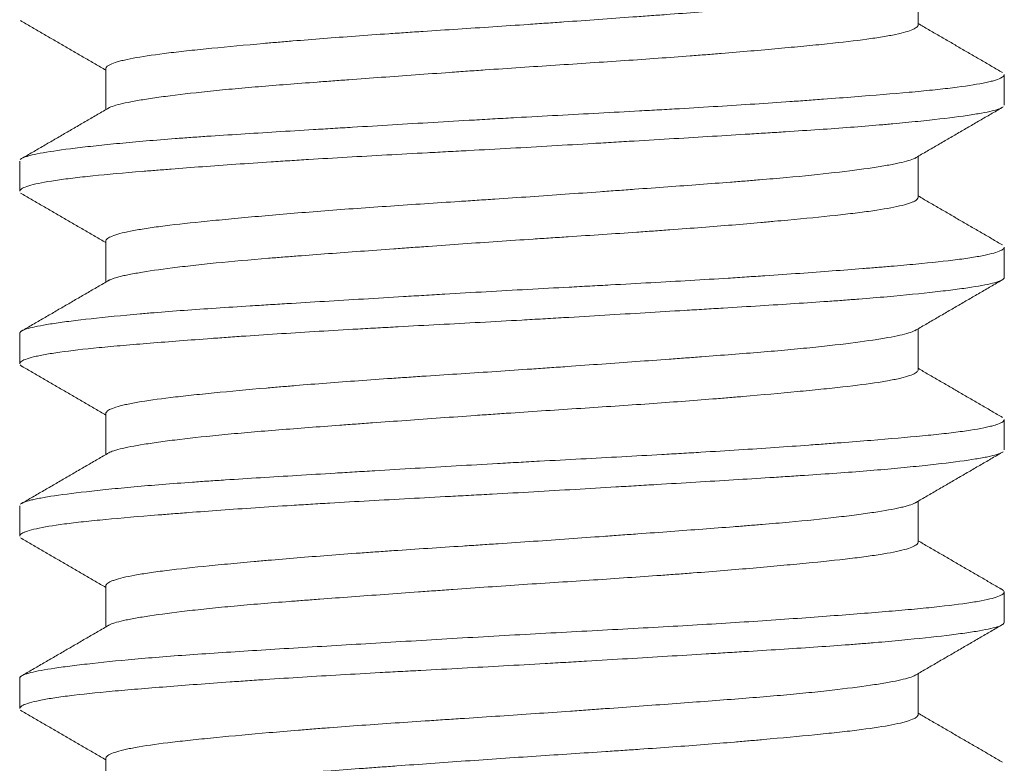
# Model space of a CAD drawing. Header units: millimetres. Extents: x 25 to 1460, y 35 to 806.
# Tile 30 of 46: x 851.77 to 855.77, y 417.96 to 420.98. Entities that reach past the tile are written whole.
import ezdxf

# ---------------------------------------------------------------- set-up
doc = ezdxf.new("R2010")
doc.units = ezdxf.units.MM
doc.layers.add('1', color=7, linetype='Continuous', true_color=0xffffff)

msp = doc.modelspace()

# ---------------------------------------------------------------- linework, layer by layer
at = {"layer": '1', "color": 155, "linetype": 'Continuous', "lineweight": 18}
for p, q in [((855.4177, 420.9562), (855.4177, 421.1228)), ((852.1177, 420.7793), (852.1177, 420.6125)), ((855.7677, 420.6311), (855.7677, 420.7538)), ((855.4177, 420.2558), (855.4177, 420.4228)), ((851.7677, 420.4036), (851.7677, 420.2816)), ((852.1177, 420.0795), (852.1177, 419.9125)), ((855.7677, 419.9317), (855.7677, 420.054)), ((851.7677, 419.7039), (851.7677, 419.5812)), ((855.4177, 419.5562), (855.4177, 419.7228)), ((851.7692, 419.5769), (851.7753, 419.5715)), ((852.1177, 419.3791), (852.1177, 419.2125)), ((855.7677, 419.2314), (855.7677, 419.3536)), ((855.4177, 418.8558), (855.4177, 419.0228)), ((851.7677, 419.0038), (851.7677, 418.8817)), ((852.1177, 418.6795), (852.1177, 418.5125)), ((855.7677, 418.5314), (855.7677, 418.6541)), ((851.7677, 418.3037), (851.7677, 418.1812)), ((855.4177, 418.156), (855.4177, 418.3228)), ((852.1177, 417.9792), (852.1177, 417.8125))]:
    msp.add_line(p, q, dxfattribs=at)
for points, knots in [([(855.4081, 421.1172), (855.4065, 421.1162), (855.4048, 421.1153), (855.3996, 421.1128), (855.3958, 421.1112), (855.3872, 421.1081), (855.3824, 421.1065), (855.3665, 421.1018), (855.3539, 421.0987), (855.3103, 421.0893), (855.2734, 421.0829), (855.2174, 421.0746), (855.2056, 421.073), (855.1813, 421.0696), (855.1688, 421.0679), (855.1298, 421.0629), (855.1022, 421.0596), (855.0146, 421.0496), (854.9498, 421.043), (854.8605, 421.0349), (854.8422, 421.0333), (854.8052, 421.0302), (854.7863, 421.0286), (854.7291, 421.0239), (854.6898, 421.0208), (854.5687, 421.0115), (854.4837, 421.0052), (854.3718, 420.997), (854.3493, 420.9953), (854.3039, 420.992), (854.2812, 420.9904), (854.2126, 420.9854), (854.1202, 420.9787), (854.0025, 420.9703), (853.9309, 420.9653), (853.8829, 420.9619), (853.8588, 420.9602), (853.738, 420.9519), (853.6423, 420.9456), (853.5003, 420.9363), (853.4297, 420.9317), (853.3597, 420.927), (853.3132, 420.9239), (853.2899, 420.9223), (853.1748, 420.9143), (853.0866, 420.9079), (852.9597, 420.8981), (852.8977, 420.8931), (852.8377, 420.8881), (852.7982, 420.8847), (852.7787, 420.883), (852.6833, 420.8746), (852.613, 420.868), (852.5165, 420.8585), (852.4704, 420.8538), (852.4278, 420.8491), (852.4001, 420.8459), (852.3867, 420.8444), (852.3223, 420.8365), (852.2784, 420.8302), (852.2238, 420.8205), (852.2075, 420.8172), (852.1859, 420.8122), (852.1792, 420.8106), (852.1668, 420.8072), (852.1611, 420.8055), (852.1354, 420.7971), (852.1232, 420.7903), (852.1183, 420.7823), (852.1178, 420.7808), (852.1177, 420.7793)], [0, 0, 0, 0, 0.008748, 0.008748, 0.023135, 0.023135, 0.037523, 0.037523, 0.066298, 0.066298, 0.123849, 0.123849, 0.138237, 0.138237, 0.152624, 0.152624, 0.1814, 0.1814, 0.23895, 0.23895, 0.253338, 0.253338, 0.267726, 0.267726, 0.296501, 0.296501, 0.354052, 0.354052, 0.368439, 0.368439, 0.382827, 0.382827, 0.411602, 0.440378, 0.454765, 0.454765, 0.469153, 0.469153, 0.526703, 0.526703, 0.555479, 0.569866, 0.569866, 0.584254, 0.584254, 0.641805, 0.641805, 0.67058, 0.684968, 0.684968, 0.699355, 0.699355, 0.756906, 0.756906, 0.785681, 0.800069, 0.800069, 0.814457, 0.814457, 0.872007, 0.872007, 0.900783, 0.900783, 0.91517, 0.91517, 0.929558, 0.929558, 0.987109, 0.987109, 1, 1, 1, 1]), ([(852.1268, 420.6178), (852.1274, 420.6182), (852.1281, 420.6185), (852.1343, 420.622), (852.1418, 420.6251), (852.1705, 420.6344), (852.1976, 420.6405), (852.2415, 420.6485), (852.2508, 420.6502), (852.2705, 420.6534), (852.2807, 420.655), (852.3128, 420.6599), (852.3359, 420.6632), (852.4104, 420.6732), (852.4669, 420.6798), (852.5463, 420.6881), (852.5626, 420.6898), (852.596, 420.6931), (852.613, 420.6947), (852.665, 420.6995), (852.7009, 420.7026), (852.8124, 420.712), (852.8916, 420.7181), (852.997, 420.726), (853.0185, 420.7276), (853.0616, 420.7308), (853.0833, 420.7324), (853.149, 420.7372), (853.1934, 420.7405), (853.3284, 420.7503), (853.4209, 420.757), (853.5398, 420.7654), (853.5637, 420.7671), (853.6114, 420.7705), (853.6352, 420.7722), (853.7067, 420.7771), (853.7542, 420.7804), (853.8968, 420.7899), (853.9916, 420.7961), (854.1335, 420.8054), (854.1801, 420.8086), (854.2718, 420.8148), (854.362, 420.8211), (854.471, 420.8291), (854.5348, 420.834), (854.5769, 420.8373), (854.5978, 420.839), (854.7009, 420.8473), (854.778, 420.854), (854.8856, 420.8639), (854.9202, 420.8672), (854.97, 420.872), (854.9863, 420.8736), (855.0181, 420.8767), (855.0337, 420.8783), (855.1095, 420.8862), (855.1628, 420.8923), (855.2323, 420.9017), (855.2643, 420.9065), (855.2923, 420.9113), (855.3101, 420.9146), (855.3185, 420.9162), (855.3579, 420.9245), (855.3811, 420.9311), (855.404, 420.9412), (855.4124, 420.9462), (855.4162, 420.9512), (855.4175, 420.9541), (855.4178, 420.9554), (855.4177, 420.9566)], [0, 0, 0, 0, 0.003428, 0.003428, 0.031993, 0.031993, 0.089122, 0.089122, 0.103405, 0.103405, 0.117687, 0.117687, 0.146252, 0.146252, 0.203382, 0.203382, 0.217665, 0.217665, 0.231947, 0.231947, 0.260512, 0.260512, 0.317642, 0.317642, 0.331924, 0.331924, 0.346207, 0.346207, 0.374771, 0.374771, 0.431901, 0.431901, 0.446184, 0.446184, 0.460466, 0.460466, 0.489031, 0.489031, 0.546161, 0.546161, 0.574726, 0.574726, 0.603291, 0.631856, 0.646138, 0.646138, 0.66042, 0.66042, 0.71755, 0.71755, 0.746115, 0.746115, 0.760398, 0.760398, 0.77468, 0.77468, 0.83181, 0.83181, 0.860375, 0.874657, 0.874657, 0.88894, 0.88894, 0.946069, 0.946069, 0.974634, 0.988917, 0.988917, 1, 1, 1, 1]), ([(851.7755, 420.4138), (851.7786, 420.4157), (851.7826, 420.4176), (851.7915, 420.421), (851.7961, 420.4225), (851.8064, 420.4255), (851.8122, 420.427), (851.8313, 420.4315), (851.8463, 420.4345), (851.8978, 420.4436), (851.941, 420.4498), (852.0061, 420.4578), (852.0197, 420.4594), (852.048, 420.4627), (852.0627, 420.4643), (852.1082, 420.4693), (852.1403, 420.4725), (852.2423, 420.4823), (852.3174, 420.4888), (852.4204, 420.4965), (852.4414, 420.4981), (852.4845, 420.5011), (852.5065, 420.5027), (852.5732, 420.5072), (852.619, 420.5102), (852.7597, 420.5192), (852.8583, 420.5252), (852.9875, 420.5331), (853.0137, 420.5347), (853.0666, 420.5379), (853.0934, 420.5395), (853.1738, 420.5443), (853.2279, 420.5476), (853.3915, 420.5574), (853.5023, 420.564), (853.6431, 420.5721), (853.6713, 420.5738), (853.7281, 420.577), (853.7566, 420.5786), (853.8416, 420.5833), (853.8979, 420.5864), (854.0659, 420.5954), (854.1764, 420.6013), (854.3128, 420.6088), (854.34, 420.6103), (854.3942, 420.6134), (854.4212, 420.6149), (854.5012, 420.6196), (854.5533, 420.6227), (854.7065, 420.6321), (854.8042, 420.6386), (854.9207, 420.6468), (854.9437, 420.6484), (854.9892, 420.6517), (855.0117, 420.6534), (855.0775, 420.6583), (855.1195, 420.6615), (855.2406, 420.671), (855.3144, 420.677), (855.3979, 420.6845), (855.4141, 420.686), (855.4457, 420.6891), (855.4611, 420.6906), (855.5053, 420.6951), (855.5325, 420.6982), (855.6078, 420.7074), (855.6493, 420.7137), (855.6902, 420.7218), (855.6978, 420.7235), (855.712, 420.7268), (855.7184, 420.7284), (855.7361, 420.7334), (855.7454, 420.7367), (855.763, 420.745), (855.7682, 420.75), (855.7677, 420.7548)], [0, 0, 0, 0, 0.017257, 0.017257, 0.031084, 0.031084, 0.044912, 0.044912, 0.072566, 0.072566, 0.127876, 0.127876, 0.141704, 0.141704, 0.155531, 0.155531, 0.183186, 0.183186, 0.238496, 0.238496, 0.252323, 0.252323, 0.26615, 0.26615, 0.293805, 0.293805, 0.349115, 0.349115, 0.362942, 0.362942, 0.37677, 0.37677, 0.404425, 0.404425, 0.459735, 0.459735, 0.473562, 0.473562, 0.487389, 0.487389, 0.515044, 0.515044, 0.570354, 0.570354, 0.584181, 0.584181, 0.598009, 0.598009, 0.625664, 0.625664, 0.680973, 0.680973, 0.694801, 0.694801, 0.708628, 0.708628, 0.736283, 0.736283, 0.791593, 0.791593, 0.80542, 0.80542, 0.819248, 0.819248, 0.846903, 0.846903, 0.902212, 0.902212, 0.91604, 0.91604, 0.929867, 0.929867, 0.957522, 0.957522, 1, 1, 1, 1]), ([(855.7592, 420.621), (855.7514, 420.6164), (855.738, 420.6119), (855.7071, 420.6044), (855.6925, 420.6014), (855.667, 420.5968), (855.6579, 420.5953), (855.6385, 420.5922), (855.6283, 420.5906), (855.5745, 420.5828), (855.5232, 420.5765), (855.4338, 420.5667), (855.402, 420.5634), (855.351, 420.5585), (855.3335, 420.5569), (855.2975, 420.5536), (855.2791, 420.5519), (855.185, 420.5438), (855.1034, 420.5377), (854.9716, 420.5287), (854.9262, 420.5257), (854.8555, 420.5212), (854.8316, 420.5196), (854.783, 420.5166), (854.7584, 420.5151), (854.6346, 420.5074), (854.532, 420.5012), (854.3729, 420.4917), (854.3189, 420.4884), (854.2367, 420.4835), (854.209, 420.4818), (854.1534, 420.4785), (854.1255, 420.4768), (853.9861, 420.4686), (853.8742, 420.462), (853.7056, 420.4526), (853.6493, 420.4496), (853.5647, 420.445), (853.5364, 420.4435), (853.48, 420.4405), (853.452, 420.439), (853.3127, 420.4315), (853.2041, 420.4255), (853.0453, 420.4164), (852.993, 420.4133), (852.9156, 420.4085), (852.89, 420.4069), (852.8393, 420.4037), (852.8142, 420.4021), (852.691, 420.394), (852.598, 420.3874), (852.4669, 420.3777), (852.4246, 420.3744), (852.3633, 420.3696), (852.3432, 420.3681), (852.3039, 420.3649), (852.2847, 420.3634), (852.1913, 420.3557), (852.1246, 420.3498), (852.036, 420.3408), (852.0085, 420.3377), (851.9702, 420.3331), (851.9579, 420.3315), (851.9344, 420.3284), (851.9232, 420.3268), (851.8704, 420.3189), (851.8374, 420.3124), (851.8016, 420.3026), (851.7919, 420.2993), (851.7809, 420.2943), (851.7778, 420.2927), (851.7729, 420.2894), (851.771, 420.2878), (851.7684, 420.2845), (851.7678, 420.2829), (851.7677, 420.2812)], [0, 0, 0, 0, 0.042185, 0.042185, 0.069938, 0.069938, 0.083814, 0.083814, 0.097691, 0.097691, 0.153197, 0.153197, 0.18095, 0.18095, 0.194827, 0.194827, 0.208703, 0.208703, 0.26421, 0.26421, 0.291963, 0.291963, 0.305839, 0.305839, 0.319716, 0.319716, 0.375222, 0.375222, 0.402975, 0.402975, 0.416852, 0.416852, 0.430728, 0.430728, 0.486234, 0.486234, 0.513988, 0.513988, 0.527864, 0.527864, 0.541741, 0.541741, 0.597247, 0.597247, 0.625, 0.625, 0.638877, 0.638877, 0.652753, 0.652753, 0.708259, 0.708259, 0.736012, 0.736012, 0.749889, 0.749889, 0.763766, 0.763766, 0.819272, 0.819272, 0.847025, 0.847025, 0.860901, 0.860901, 0.874778, 0.874778, 0.930284, 0.930284, 0.958037, 0.958037, 0.971914, 0.971914, 0.98579, 0.98579, 1, 1, 1, 1]), ([(855.4078, 420.417), (855.4065, 420.4162), (855.4051, 420.4155), (855.3912, 420.4086), (855.3706, 420.4024), (855.3343, 420.3945), (855.3265, 420.3929), (855.31, 420.3897), (855.3013, 420.3881), (855.2738, 420.3832), (855.2536, 420.38), (855.1875, 420.3702), (855.1362, 420.3635), (855.0184, 420.35), (854.9537, 420.3433), (854.8481, 420.3338), (854.7932, 420.3291), (854.7352, 420.3244), (854.6957, 420.3213), (854.6756, 420.3197), (854.5737, 420.3118), (854.4888, 420.3055), (854.3565, 420.2959), (854.2891, 420.291), (854.2199, 420.2859), (854.1733, 420.2826), (854.1497, 420.2809), (854.032, 420.2724), (853.9372, 420.2657), (853.7941, 420.2558), (853.7462, 420.2525), (853.6742, 420.2477), (853.6502, 420.2462), (853.602, 420.243), (853.5779, 420.2414), (853.4585, 420.2336), (853.3651, 420.2275), (853.2284, 420.218), (853.1833, 420.2149), (853.0943, 420.2084), (853.0503, 420.2051), (852.9222, 420.1952), (852.8416, 420.1886), (852.7277, 420.1785), (852.6909, 420.1752), (852.6375, 420.1702), (852.62, 420.1686), (852.5857, 420.1653), (852.5691, 420.1637), (852.4878, 420.1557), (852.4295, 420.1495), (852.3522, 420.1402), (852.3281, 420.137), (852.2945, 420.1322), (852.2838, 420.1306), (852.2633, 420.1274), (852.2536, 420.1258), (852.2075, 420.1177), (852.1786, 420.1111), (852.1472, 420.101), (852.1387, 420.0976), (852.1291, 420.0925), (852.1264, 420.0908), (852.1221, 420.0875), (852.1205, 420.0858), (852.1183, 420.0824), (852.1178, 420.0808), (852.1177, 420.0791)], [0, 0, 0, 0, 0.006906, 0.006906, 0.064457, 0.064457, 0.078844, 0.078844, 0.093232, 0.093232, 0.122007, 0.122007, 0.179558, 0.179558, 0.237109, 0.237109, 0.265884, 0.280272, 0.280272, 0.294659, 0.294659, 0.35221, 0.35221, 0.380985, 0.395373, 0.395373, 0.409761, 0.409761, 0.467311, 0.467311, 0.496087, 0.496087, 0.510474, 0.510474, 0.524862, 0.524862, 0.582413, 0.582413, 0.611188, 0.611188, 0.639963, 0.639963, 0.697514, 0.697514, 0.726289, 0.726289, 0.740677, 0.740677, 0.755064, 0.755064, 0.812615, 0.812615, 0.84139, 0.84139, 0.855778, 0.855778, 0.870166, 0.870166, 0.927716, 0.927716, 0.956492, 0.956492, 0.970879, 0.970879, 0.985267, 0.985267, 1, 1, 1, 1]), ([(852.1274, 419.9182), (852.1348, 419.9226), (852.1465, 419.927), (852.168, 419.9331), (852.1741, 419.9346), (852.1873, 419.9378), (852.1943, 419.9394), (852.217, 419.9441), (852.234, 419.9473), (852.2905, 419.9569), (852.3356, 419.9634), (852.4014, 419.9718), (852.415, 419.9735), (852.4432, 419.9768), (852.4576, 419.9785), (852.5021, 419.9835), (852.5332, 419.9868), (852.6309, 419.9966), (852.7018, 420.0028), (852.798, 420.0107), (852.8176, 420.0122), (852.8573, 420.0154), (852.8774, 420.0169), (852.9383, 420.0216), (852.9798, 420.0247), (853.1071, 420.0342), (853.1955, 420.0406), (853.3105, 420.049), (853.3337, 420.0507), (853.3802, 420.054), (853.4035, 420.0557), (853.4736, 420.0607), (853.5205, 420.0641), (853.662, 420.0741), (853.7573, 420.0806), (853.8776, 420.0886), (853.9016, 420.0902), (853.9493, 420.0933), (853.9731, 420.0949), (854.0439, 420.0995), (854.1375, 420.1057), (854.2522, 420.1134), (854.32, 420.1182), (854.3649, 420.1214), (854.3873, 420.123), (854.4982, 420.1311), (854.5825, 420.1376), (854.7023, 420.1475), (854.7605, 420.1525), (854.8163, 420.1576), (854.8529, 420.1609), (854.871, 420.1626), (854.9592, 420.1708), (855.0232, 420.1771), (855.1096, 420.1864), (855.1503, 420.191), (855.1874, 420.1957), (855.2113, 420.1989), (855.2229, 420.2005), (855.278, 420.2084), (855.3141, 420.2148), (855.3567, 420.2247), (855.375, 420.2297), (855.389, 420.2347), (855.3973, 420.2381), (855.4009, 420.2398), (855.4133, 420.2466), (855.4178, 420.2516), (855.4177, 420.2564)], [0, 0, 0, 0, 0.041209, 0.041209, 0.055517, 0.055517, 0.069826, 0.069826, 0.098443, 0.098443, 0.155678, 0.155678, 0.169986, 0.169986, 0.184295, 0.184295, 0.212912, 0.212912, 0.270147, 0.270147, 0.284455, 0.284455, 0.298764, 0.298764, 0.327381, 0.327381, 0.384615, 0.384615, 0.398924, 0.398924, 0.413233, 0.413233, 0.44185, 0.44185, 0.499084, 0.499084, 0.513393, 0.513393, 0.527701, 0.527701, 0.556319, 0.584936, 0.599245, 0.599245, 0.613553, 0.613553, 0.670788, 0.670788, 0.699405, 0.713713, 0.713713, 0.728022, 0.728022, 0.785256, 0.785256, 0.813874, 0.828182, 0.828182, 0.842491, 0.842491, 0.899725, 0.899725, 0.928342, 0.942651, 0.942651, 0.95696, 0.95696, 1, 1, 1, 1]), ([(851.7678, 419.7047), (851.7679, 419.706), (851.7683, 419.7072), (851.7702, 419.7099), (851.7719, 419.7115), (851.7787, 419.7161), (851.7857, 419.719), (851.8134, 419.728), (851.8411, 419.7339), (851.8873, 419.7416), (851.8971, 419.7431), (851.918, 419.7462), (851.929, 419.7478), (851.9636, 419.7526), (851.9888, 419.7557), (852.0702, 419.7654), (852.1324, 419.7719), (852.2202, 419.7801), (852.2383, 419.7817), (852.2754, 419.785), (852.2946, 419.7866), (852.353, 419.7915), (852.3935, 419.7946), (852.5194, 419.8037), (852.6091, 419.8097), (852.7286, 419.8172), (852.7529, 419.8187), (852.8022, 419.8218), (852.8272, 419.8233), (852.903, 419.828), (852.9542, 419.8311), (853.1102, 419.8405), (853.2172, 419.8469), (853.3548, 419.8552), (853.3825, 419.8568), (853.4383, 419.8601), (853.4665, 419.8618), (853.5508, 419.8668), (853.607, 419.8701), (853.7755, 419.8797), (853.8877, 419.8858), (854.0279, 419.8934), (854.0559, 419.8949), (854.1119, 419.8979), (854.14, 419.8994), (854.2234, 419.9039), (854.2782, 419.9069), (854.44, 419.9159), (854.5447, 419.9221), (854.6715, 419.93), (854.6966, 419.9316), (854.7465, 419.9349), (854.7712, 419.9365), (854.8442, 419.9414), (854.8914, 419.9447), (855.0282, 419.9545), (855.1135, 419.961), (855.2125, 419.9688), (855.2319, 419.9704), (855.27, 419.9735), (855.2886, 419.975), (855.343, 419.9796), (855.3772, 419.9826), (855.4736, 419.9916), (855.5297, 419.9976), (855.5898, 420.0054), (855.6012, 420.0069), (855.6232, 420.0101), (855.6336, 420.0117), (855.6632, 420.0165), (855.6805, 420.0197), (855.7254, 420.0295), (855.7461, 420.0361), (855.7604, 420.0443), (855.7626, 420.0459), (855.766, 420.0492), (855.767, 420.0508), (855.7677, 420.0532), (855.7678, 420.0539), (855.7677, 420.0546)], [0, 0, 0, 0, 0.010453, 0.010453, 0.023922, 0.023922, 0.050862, 0.050862, 0.104741, 0.104741, 0.118211, 0.118211, 0.131681, 0.131681, 0.158621, 0.158621, 0.2125, 0.2125, 0.22597, 0.22597, 0.23944, 0.23944, 0.266379, 0.266379, 0.320259, 0.320259, 0.333728, 0.333728, 0.347198, 0.347198, 0.374138, 0.374138, 0.428017, 0.428017, 0.441487, 0.441487, 0.454957, 0.454957, 0.481897, 0.481897, 0.535776, 0.535776, 0.549246, 0.549246, 0.562716, 0.562716, 0.589655, 0.589655, 0.643534, 0.643534, 0.657004, 0.657004, 0.670474, 0.670474, 0.697414, 0.697414, 0.751293, 0.751293, 0.764763, 0.764763, 0.778233, 0.778233, 0.805172, 0.805172, 0.859052, 0.859052, 0.872522, 0.872522, 0.885991, 0.885991, 0.912931, 0.912931, 0.96681, 0.96681, 0.98028, 0.98028, 0.99375, 0.99375, 1, 1, 1, 1]), ([(855.7677, 419.9315), (855.7678, 419.9303), (855.7675, 419.9292), (855.7654, 419.9249), (855.7615, 419.9219), (855.752, 419.9174), (855.7482, 419.9159), (855.7394, 419.9129), (855.7345, 419.9114), (855.7068, 419.9039), (855.6755, 419.8979), (855.6152, 419.8887), (855.5928, 419.8855), (855.5558, 419.8807), (855.5429, 419.8791), (855.516, 419.8759), (855.502, 419.8743), (855.43, 419.8661), (855.3647, 419.8596), (855.2555, 419.8498), (855.2172, 419.8466), (855.1569, 419.8419), (855.1363, 419.8403), (855.0943, 419.8372), (855.073, 419.8357), (854.9647, 419.8281), (854.8727, 419.8222), (854.7271, 419.8131), (854.6772, 419.8101), (854.6004, 419.8054), (854.5744, 419.8038), (854.5221, 419.8006), (854.4958, 419.7991), (854.3636, 419.7911), (854.2555, 419.7846), (854.0899, 419.7747), (854.0341, 419.7714), (853.9496, 419.7665), (853.9212, 419.7648), (853.8645, 419.7616), (853.8362, 419.7599), (853.6951, 419.752), (853.583, 419.746), (853.4162, 419.737), (853.3608, 419.7341), (853.278, 419.7295), (853.2504, 419.728), (853.1958, 419.725), (853.1687, 419.7235), (853.0346, 419.7158), (852.9313, 419.7096), (852.7823, 419.7), (852.7336, 419.6968), (852.6621, 419.6918), (852.6384, 419.6902), (852.592, 419.6869), (852.5692, 419.6852), (852.4574, 419.677), (852.3746, 419.6706), (852.2602, 419.6614), (852.2237, 419.6584), (852.1715, 419.6538), (852.1545, 419.6523), (852.1215, 419.6493), (852.1056, 419.6478), (852.0287, 419.6402), (851.9758, 419.6342), (851.909, 419.6248), (851.8888, 419.6216), (851.8619, 419.6168), (851.8534, 419.6151), (851.8377, 419.6119), (851.8305, 419.6102), (851.7973, 419.602), (851.7802, 419.5954), (851.7693, 419.5863), (851.7677, 419.5836), (851.7677, 419.5811)], [0, 0, 0, 0, 0.009897, 0.009897, 0.03679, 0.03679, 0.050237, 0.050237, 0.063683, 0.063683, 0.11747, 0.11747, 0.144363, 0.144363, 0.15781, 0.15781, 0.171256, 0.171256, 0.225043, 0.225043, 0.251936, 0.251936, 0.265383, 0.265383, 0.27883, 0.27883, 0.332616, 0.332616, 0.359509, 0.359509, 0.372956, 0.372956, 0.386403, 0.386403, 0.440189, 0.440189, 0.467083, 0.467083, 0.480529, 0.480529, 0.493976, 0.493976, 0.547762, 0.547762, 0.574656, 0.574656, 0.588102, 0.588102, 0.601549, 0.601549, 0.655336, 0.655336, 0.682229, 0.682229, 0.695676, 0.695676, 0.709122, 0.709122, 0.762909, 0.762909, 0.789802, 0.789802, 0.803249, 0.803249, 0.816695, 0.816695, 0.870482, 0.870482, 0.897375, 0.897375, 0.910822, 0.910822, 0.924269, 0.924269, 0.978055, 0.978055, 1, 1, 1, 1]), ([(855.4076, 419.7169), (855.4066, 419.7163), (855.4056, 419.7158), (855.3923, 419.7089), (855.3719, 419.7028), (855.3294, 419.6934), (855.3052, 419.6886), (855.2765, 419.6838), (855.2563, 419.6805), (855.2457, 419.6788), (855.1905, 419.6706), (855.1394, 419.6639), (855.0527, 419.6539), (855.0069, 419.6489), (854.9572, 419.6439), (854.9232, 419.6407), (854.9058, 419.639), (854.8173, 419.631), (854.7417, 419.6249), (854.6212, 419.6155), (854.5592, 419.6108), (854.4944, 419.606), (854.4507, 419.6028), (854.4286, 419.6011), (854.3177, 419.593), (854.2267, 419.5864), (854.0869, 419.5764), (854.0398, 419.573), (853.9682, 419.5679), (853.9442, 419.5662), (853.896, 419.5628), (853.872, 419.5612), (853.752, 419.5529), (853.6565, 419.5466), (853.5142, 419.5372), (853.4669, 419.5341), (853.3961, 419.5295), (853.3725, 419.5279), (853.3258, 419.5247), (853.3027, 419.5232), (853.188, 419.5153), (853.0996, 419.5089), (852.9719, 419.4991), (852.9302, 419.4958), (852.8688, 419.4907), (852.8486, 419.489), (852.809, 419.4856), (852.7895, 419.484), (852.694, 419.4756), (852.6233, 419.469), (852.5256, 419.4594), (852.4944, 419.4563), (852.435, 419.4499), (852.4072, 419.4468), (852.3292, 419.4374), (852.2846, 419.4312), (852.2381, 419.4231), (852.2292, 419.4214), (852.2125, 419.4182), (852.2046, 419.4165), (852.1823, 419.4115), (852.1696, 419.4081), (852.1377, 419.3981), (852.1246, 419.3913), (852.1186, 419.383), (852.1179, 419.3814), (852.1177, 419.3795), (852.1177, 419.3792), (852.1177, 419.379)], [0, 0, 0, 0, 0.005064, 0.005064, 0.062615, 0.062615, 0.09139, 0.105778, 0.105778, 0.120166, 0.120166, 0.177716, 0.177716, 0.206492, 0.220879, 0.220879, 0.235267, 0.235267, 0.292818, 0.292818, 0.321593, 0.335981, 0.335981, 0.350368, 0.350368, 0.407919, 0.407919, 0.436694, 0.436694, 0.451082, 0.451082, 0.46547, 0.46547, 0.52302, 0.52302, 0.551796, 0.551796, 0.566183, 0.566183, 0.580571, 0.580571, 0.638122, 0.638122, 0.666897, 0.666897, 0.681285, 0.681285, 0.695672, 0.695672, 0.753223, 0.753223, 0.781998, 0.781998, 0.810773, 0.810773, 0.868324, 0.868324, 0.882712, 0.882712, 0.897099, 0.897099, 0.925875, 0.925875, 0.983425, 0.983425, 0.997813, 0.997813, 1, 1, 1, 1]), ([(852.1271, 419.2179), (852.1313, 419.2205), (852.1369, 419.2231), (852.1525, 419.2287), (852.163, 419.2318), (852.2004, 419.2411), (852.2331, 419.2474), (852.284, 419.2556), (852.2948, 419.2572), (852.3171, 419.2605), (852.3287, 419.2622), (852.3647, 419.2671), (852.3904, 419.2705), (852.4724, 419.2804), (852.5336, 419.2871), (852.6185, 419.2952), (852.636, 419.2968), (852.6714, 419.3), (852.6895, 419.3016), (852.7444, 419.3063), (852.7822, 419.3094), (852.8991, 419.3187), (852.9815, 419.3249), (853.0904, 419.3329), (853.1125, 419.3346), (853.1568, 419.3378), (853.1791, 419.3394), (853.2464, 419.3443), (853.2918, 419.3476), (853.4294, 419.3576), (853.5232, 419.3643), (853.6431, 419.3727), (853.6672, 419.3744), (853.715, 419.3777), (853.7389, 419.3793), (853.8105, 419.3842), (853.9056, 419.3905), (854, 419.3967), (854.094, 419.4028), (854.1409, 419.4059), (854.2808, 419.4154), (854.3705, 419.4216), (854.5, 419.4313), (854.5636, 419.4362), (854.6252, 419.4412), (854.6658, 419.4445), (854.6859, 419.4462), (854.7849, 419.4546), (854.8582, 419.4613), (854.9598, 419.471), (855.0084, 419.4757), (855.0539, 419.4804), (855.0834, 419.4835), (855.0979, 419.4851), (855.1675, 419.4929), (855.2158, 419.4991), (855.2772, 419.5086), (855.3052, 419.5135), (855.329, 419.5184), (855.3439, 419.5217), (855.3509, 419.5234), (855.3831, 419.5317), (855.4005, 419.5385), (855.4145, 419.5484), (855.4171, 419.5517), (855.4177, 419.5556), (855.4178, 419.5562), (855.4177, 419.5568)], [0, 0, 0, 0, 0.023537, 0.023537, 0.052102, 0.052102, 0.109232, 0.109232, 0.123515, 0.123515, 0.137797, 0.137797, 0.166362, 0.166362, 0.223492, 0.223492, 0.237774, 0.237774, 0.252057, 0.252057, 0.280622, 0.280622, 0.337751, 0.337751, 0.352034, 0.352034, 0.366316, 0.366316, 0.394881, 0.394881, 0.452011, 0.452011, 0.466293, 0.466293, 0.480576, 0.480576, 0.509141, 0.537706, 0.537706, 0.566271, 0.566271, 0.6234, 0.6234, 0.651965, 0.666248, 0.666248, 0.68053, 0.68053, 0.73766, 0.73766, 0.766225, 0.780507, 0.780507, 0.79479, 0.79479, 0.85192, 0.85192, 0.880484, 0.894767, 0.894767, 0.909049, 0.909049, 0.966179, 0.966179, 0.994744, 0.994744, 1, 1, 1, 1]), ([(851.7758, 419.014), (851.7816, 419.0175), (851.7907, 419.021), (851.8083, 419.026), (851.8142, 419.0275), (851.8271, 419.0305), (851.8342, 419.032), (851.8572, 419.0365), (851.8748, 419.0396), (851.9339, 419.0488), (851.982, 419.0551), (852.0528, 419.0632), (852.0675, 419.0649), (852.098, 419.0681), (852.1138, 419.0698), (852.1628, 419.0747), (852.1972, 419.078), (852.3054, 419.0878), (852.3844, 419.094), (852.4917, 419.1017), (852.5135, 419.1032), (852.5582, 419.1062), (852.581, 419.1077), (852.6503, 419.1123), (852.6977, 419.1153), (852.8428, 419.1243), (852.9438, 419.1304), (853.0753, 419.1384), (853.1019, 419.14), (853.1556, 419.1432), (853.1828, 419.1448), (853.2646, 419.1498), (853.3195, 419.1531), (853.485, 419.1629), (853.5965, 419.1695), (853.7374, 419.1775), (853.7657, 419.1791), (853.8223, 419.1822), (853.8508, 419.1838), (853.9359, 419.1884), (853.9921, 419.1914), (854.1593, 419.2004), (854.2688, 419.2063), (854.4031, 419.2139), (854.4298, 419.2154), (854.483, 419.2185), (854.5095, 419.2201), (854.5882, 419.2248), (854.6394, 419.228), (854.7892, 419.2376), (854.8842, 419.2441), (854.9966, 419.2523), (855.0187, 419.2539), (855.0624, 419.2572), (855.084, 419.2588), (855.1474, 419.2637), (855.1877, 419.2669), (855.3033, 419.2761), (855.3729, 419.282), (855.4508, 419.2896), (855.4659, 419.2911), (855.4951, 419.2941), (855.5093, 419.2957), (855.5502, 419.3003), (855.5751, 419.3034), (855.6432, 419.3127), (855.6797, 419.3191), (855.7141, 419.3273), (855.7204, 419.3289), (855.7319, 419.3323), (855.7371, 419.3339), (855.7508, 419.3389), (855.7575, 419.3422), (855.7658, 419.3485), (855.7678, 419.3514), (855.7677, 419.3543)], [0, 0, 0, 0, 0.032358, 0.032358, 0.04621, 0.04621, 0.060062, 0.060062, 0.087766, 0.087766, 0.143174, 0.143174, 0.157026, 0.157026, 0.170878, 0.170878, 0.198582, 0.198582, 0.253989, 0.253989, 0.267841, 0.267841, 0.281693, 0.281693, 0.309397, 0.309397, 0.364805, 0.364805, 0.378657, 0.378657, 0.392509, 0.392509, 0.420213, 0.420213, 0.475621, 0.475621, 0.489473, 0.489473, 0.503324, 0.503324, 0.531028, 0.531028, 0.586436, 0.586436, 0.600288, 0.600288, 0.61414, 0.61414, 0.641844, 0.641844, 0.697252, 0.697252, 0.711104, 0.711104, 0.724956, 0.724956, 0.75266, 0.75266, 0.808067, 0.808067, 0.821919, 0.821919, 0.835771, 0.835771, 0.863475, 0.863475, 0.918883, 0.918883, 0.932735, 0.932735, 0.946587, 0.946587, 0.974291, 0.974291, 1, 1, 1, 1]), ([(855.7595, 419.2212), (855.7545, 419.2182), (855.7473, 419.2153), (855.7282, 419.2094), (855.7161, 419.2065), (855.6944, 419.2019), (855.6865, 419.2004), (855.6698, 419.1973), (855.6608, 419.1958), (855.6134, 419.1881), (855.5668, 419.1819), (855.4842, 419.1722), (855.4546, 419.1689), (855.4068, 419.164), (855.3903, 419.1623), (855.3565, 419.159), (855.3391, 419.1574), (855.2503, 419.1492), (855.1725, 419.1429), (855.0457, 419.1337), (855.0018, 419.1307), (854.9333, 419.1262), (854.91, 419.1247), (854.863, 419.1216), (854.8392, 419.1201), (854.719, 419.1126), (854.6188, 419.1065), (854.4622, 419.097), (854.409, 419.0938), (854.3277, 419.0889), (854.3002, 419.0873), (854.2453, 419.084), (854.2178, 419.0824), (854.08, 419.0741), (853.9686, 419.0675), (853.8001, 419.0579), (853.7436, 419.0547), (853.6586, 419.0501), (853.6301, 419.0485), (853.5736, 419.0455), (853.5454, 419.044), (853.4055, 419.0365), (853.2956, 419.0306), (853.1341, 419.0215), (853.0808, 419.0185), (853.0017, 419.0138), (852.9755, 419.0122), (852.9237, 419.009), (852.8982, 419.0074), (852.772, 418.9995), (852.6762, 418.993), (852.5401, 418.9831), (852.496, 418.9799), (852.4319, 418.975), (852.4108, 418.9733), (852.3697, 418.9701), (852.3496, 418.9686), (852.2515, 418.9608), (852.1806, 418.9548), (852.0853, 418.9458), (852.0554, 418.9428), (852.0134, 418.9382), (851.9999, 418.9367), (851.9741, 418.9336), (851.9618, 418.932), (851.9029, 418.9243), (851.8649, 418.9179), (851.8212, 418.9081), (851.8089, 418.9048), (851.794, 418.8998), (851.7895, 418.8982), (851.7819, 418.8949), (851.7788, 418.8932), (851.7707, 418.8881), (851.7679, 418.8847), (851.7677, 418.8814)], [0, 0, 0, 0, 0.027087, 0.027087, 0.05484, 0.05484, 0.068717, 0.068717, 0.082593, 0.082593, 0.138099, 0.138099, 0.165853, 0.165853, 0.179729, 0.179729, 0.193606, 0.193606, 0.249112, 0.249112, 0.276865, 0.276865, 0.290742, 0.290742, 0.304618, 0.304618, 0.360124, 0.360124, 0.387877, 0.387877, 0.401754, 0.401754, 0.415631, 0.415631, 0.471137, 0.471137, 0.49889, 0.49889, 0.512766, 0.512766, 0.526643, 0.526643, 0.582149, 0.582149, 0.609902, 0.609902, 0.623779, 0.623779, 0.637655, 0.637655, 0.693162, 0.693162, 0.720915, 0.720915, 0.734791, 0.734791, 0.748668, 0.748668, 0.804174, 0.804174, 0.831927, 0.831927, 0.845804, 0.845804, 0.85968, 0.85968, 0.915187, 0.915187, 0.94294, 0.94294, 0.956816, 0.956816, 0.970693, 0.970693, 1, 1, 1, 1]), ([(855.4083, 419.0173), (855.4074, 419.0168), (855.4065, 419.0162), (855.3996, 419.0126), (855.3878, 419.0079), (855.3712, 419.0032), (855.3591, 419.0001), (855.3525, 418.9985), (855.3173, 418.9906), (855.2814, 418.9842), (855.2164, 418.9744), (855.1928, 418.9711), (855.1546, 418.9661), (855.1413, 418.9644), (855.1139, 418.961), (855.0998, 418.9593), (855.0275, 418.9509), (854.9635, 418.9443), (854.8587, 418.9347), (854.8223, 418.9316), (854.7653, 418.9269), (854.7459, 418.9253), (854.7065, 418.9222), (854.6866, 418.9206), (854.5859, 418.9128), (854.5016, 418.9065), (854.3695, 418.8968), (854.3246, 418.8935), (854.2557, 418.8885), (854.2325, 418.8869), (854.186, 418.8835), (854.1627, 418.8818), (854.0459, 418.8734), (853.9514, 418.8667), (853.808, 418.8567), (853.7599, 418.8535), (853.6874, 418.8486), (853.6633, 418.847), (853.6152, 418.8439), (853.5913, 418.8423), (853.4724, 418.8345), (853.379, 418.8284), (853.2644, 418.8205), (853.2416, 418.8189), (853.1962, 418.8158), (853.1735, 418.8142), (853.1062, 418.8093), (853.0624, 418.806), (852.9344, 418.7962), (852.8534, 418.7895), (852.7575, 418.7812), (852.7387, 418.7795), (852.7014, 418.7761), (852.683, 418.7744), (852.6291, 418.7694), (852.5949, 418.7662), (852.4969, 418.7566), (852.4379, 418.7505), (852.3724, 418.7426), (852.3597, 418.7411), (852.3351, 418.7379), (852.3232, 418.7363), (852.2892, 418.7315), (852.2685, 418.7283), (852.2122, 418.7186), (852.1825, 418.7121), (852.1553, 418.7036), (852.1503, 418.702), (852.1414, 418.6986), (852.1375, 418.6968), (852.1274, 418.6918), (852.1227, 418.6884), (852.1186, 418.6832), (852.1178, 418.6813), (852.1177, 418.6795)], [0, 0, 0, 0, 0.005064, 0.005064, 0.03384, 0.048227, 0.048227, 0.062615, 0.062615, 0.120166, 0.120166, 0.148941, 0.148941, 0.163329, 0.163329, 0.177716, 0.177716, 0.235267, 0.235267, 0.264042, 0.264042, 0.27843, 0.27843, 0.292818, 0.292818, 0.350368, 0.350368, 0.379144, 0.379144, 0.393531, 0.393531, 0.407919, 0.407919, 0.46547, 0.46547, 0.494245, 0.494245, 0.508633, 0.508633, 0.52302, 0.52302, 0.580571, 0.580571, 0.594959, 0.594959, 0.609346, 0.609346, 0.638122, 0.638122, 0.695672, 0.695672, 0.71006, 0.71006, 0.724448, 0.724448, 0.753223, 0.753223, 0.810773, 0.810773, 0.825161, 0.825161, 0.839549, 0.839549, 0.868324, 0.868324, 0.925875, 0.925875, 0.940262, 0.940262, 0.95465, 0.95465, 0.983425, 0.983425, 1, 1, 1, 1]), ([(852.1268, 418.5178), (852.1279, 418.5184), (852.129, 418.5191), (852.1419, 418.5259), (852.1616, 418.532), (852.1967, 418.5399), (852.2042, 418.5414), (852.2203, 418.5446), (852.2288, 418.5462), (852.2556, 418.551), (852.2754, 418.5543), (852.34, 418.564), (852.3903, 418.5707), (852.4623, 418.5791), (852.4772, 418.5807), (852.5077, 418.5841), (852.5233, 418.5858), (852.5712, 418.5907), (852.6045, 418.5939), (852.7086, 418.6035), (852.7834, 418.6096), (852.884, 418.6174), (852.9045, 418.619), (852.9458, 418.6222), (852.9666, 418.6237), (853.0297, 418.6285), (853.0726, 418.6316), (853.2036, 418.6412), (853.2941, 418.6478), (853.4112, 418.6562), (853.4348, 418.6579), (853.4819, 418.6613), (853.5054, 418.663), (853.5763, 418.668), (853.6236, 418.6714), (853.7185, 418.6779), (853.766, 418.6812), (853.8614, 418.6876), (853.9092, 418.6907), (854.0529, 418.7001), (854.1463, 418.7062), (854.283, 418.7156), (854.3505, 418.7203), (854.4167, 418.7251), (854.4605, 418.7283), (854.4824, 418.73), (854.59, 418.7382), (854.6712, 418.7448), (854.7859, 418.7548), (854.8415, 418.7598), (854.8944, 418.7647), (854.929, 418.768), (854.946, 418.7697), (855.0289, 418.7777), (855.0883, 418.7838), (855.1674, 418.7931), (855.2044, 418.7978), (855.2376, 418.8026), (855.2588, 418.8058), (855.269, 418.8074), (855.3172, 418.8154), (855.3477, 418.822), (855.3816, 418.832), (855.3956, 418.837), (855.4051, 418.8421), (855.4104, 418.8454), (855.4125, 418.8471), (855.4166, 418.8514), (855.4179, 418.8541), (855.4177, 418.8566)], [0, 0, 0, 0, 0.005941, 0.005941, 0.063071, 0.063071, 0.077354, 0.077354, 0.091636, 0.091636, 0.120201, 0.120201, 0.177331, 0.177331, 0.191613, 0.191613, 0.205896, 0.205896, 0.234461, 0.234461, 0.29159, 0.29159, 0.305873, 0.305873, 0.320155, 0.320155, 0.34872, 0.34872, 0.40585, 0.40585, 0.420133, 0.420133, 0.434415, 0.434415, 0.46298, 0.46298, 0.491545, 0.491545, 0.52011, 0.52011, 0.577239, 0.577239, 0.605804, 0.620087, 0.620087, 0.634369, 0.634369, 0.691499, 0.691499, 0.720064, 0.734346, 0.734346, 0.748629, 0.748629, 0.805759, 0.805759, 0.834324, 0.848606, 0.848606, 0.862888, 0.862888, 0.920018, 0.920018, 0.948583, 0.962866, 0.962866, 0.977148, 0.977148, 1, 1, 1, 1]), ([(851.7677, 418.3043), (851.7677, 418.3058), (851.7684, 418.3074), (851.7719, 418.312), (851.7767, 418.315), (851.7912, 418.3211), (851.8008, 418.3241), (851.8364, 418.333), (851.8692, 418.339), (851.9321, 418.3483), (851.9553, 418.3515), (852.0064, 418.3579), (852.034, 418.3611), (852.1224, 418.3709), (852.189, 418.3775), (852.3003, 418.3872), (852.3393, 418.3904), (852.4214, 418.3967), (852.4637, 418.3997), (852.595, 418.4088), (852.6878, 418.4147), (852.835, 418.4238), (852.8855, 418.4269), (852.989, 418.4332), (853.0414, 418.4363), (853.2005, 418.4459), (853.309, 418.4524), (853.4754, 418.4623), (853.5315, 418.4656), (853.6449, 418.4723), (853.7014, 418.4755), (853.8703, 418.485), (853.9822, 418.4909), (854.149, 418.4999), (854.2045, 418.5028), (854.3148, 418.5089), (854.369, 418.5119), (854.5286, 418.5211), (854.6312, 418.5274), (854.7794, 418.537), (854.8278, 418.5403), (854.9226, 418.5469), (854.9683, 418.5502), (855.1005, 418.56), (855.1822, 418.5663), (855.295, 418.5755), (855.331, 418.5786), (855.3995, 418.5846), (855.4315, 418.5876), (855.5214, 418.5967), (855.5729, 418.6027), (855.6267, 418.6106), (855.6369, 418.6122), (855.6563, 418.6154), (855.6655, 418.617), (855.6913, 418.6219), (855.7061, 418.6252), (855.7433, 418.635), (855.7588, 418.6416), (855.7664, 418.6497), (855.7673, 418.6513), (855.7679, 418.6545), (855.7676, 418.6561), (855.7651, 418.6607), (855.7611, 418.6636), (855.7549, 418.6665)], [0, 0, 0, 0, 0.012895, 0.012895, 0.038894, 0.038894, 0.064892, 0.064892, 0.116889, 0.116889, 0.142887, 0.142887, 0.168885, 0.168885, 0.220882, 0.220882, 0.24688, 0.24688, 0.272879, 0.272879, 0.324875, 0.324875, 0.350874, 0.350874, 0.376872, 0.376872, 0.428869, 0.428869, 0.454867, 0.454867, 0.480865, 0.480865, 0.532862, 0.532862, 0.55886, 0.55886, 0.584859, 0.584859, 0.636855, 0.636855, 0.662854, 0.662854, 0.688852, 0.688852, 0.740849, 0.740849, 0.766847, 0.766847, 0.792845, 0.792845, 0.844842, 0.844842, 0.857841, 0.857841, 0.87084, 0.87084, 0.896839, 0.896839, 0.948835, 0.948835, 0.961834, 0.961834, 0.974834, 0.974834, 1, 1, 1, 1]), ([(855.7677, 418.531), (855.7677, 418.5286), (855.7663, 418.5263), (855.7617, 418.5224), (855.7592, 418.5209), (855.7531, 418.5178), (855.7495, 418.5163), (855.7284, 418.5089), (855.7023, 418.503), (855.6494, 418.4938), (855.6295, 418.4908), (855.596, 418.486), (855.5843, 418.4844), (855.5598, 418.4812), (855.5471, 418.4796), (855.4809, 418.4716), (855.4201, 418.4651), (855.317, 418.4553), (855.2806, 418.452), (855.2231, 418.4472), (855.2034, 418.4456), (855.1633, 418.4424), (855.143, 418.4408), (855.0393, 418.4331), (854.9505, 418.4272), (854.8089, 418.4182), (854.7602, 418.4152), (854.685, 418.4105), (854.6596, 418.409), (854.6085, 418.4059), (854.5828, 418.4043), (854.4533, 418.3965), (854.3468, 418.3901), (854.1827, 418.3803), (854.1273, 418.3769), (854.043, 418.372), (854.0148, 418.3703), (853.9585, 418.367), (853.9304, 418.3654), (853.7898, 418.3572), (853.6775, 418.3511), (853.5095, 418.342), (853.4536, 418.339), (853.3698, 418.3345), (853.3419, 418.333), (853.2867, 418.33), (853.2594, 418.3285), (853.1236, 418.321), (853.0183, 418.3149), (852.8655, 418.3054), (852.8154, 418.3022), (852.7416, 418.2973), (852.7173, 418.2956), (852.6695, 418.2924), (852.646, 418.2907), (852.5305, 418.2825), (852.4442, 418.276), (852.3239, 418.2665), (852.2854, 418.2635), (852.2299, 418.2588), (852.2119, 418.2573), (852.1769, 418.2543), (852.1599, 418.2528), (852.0777, 418.2453), (852.0201, 418.2393), (851.946, 418.2301), (851.9233, 418.2269), (851.8925, 418.2221), (851.8828, 418.2205), (851.8646, 418.2173), (851.8561, 418.2157), (851.8166, 418.2075), (851.7942, 418.201), (851.7747, 418.1911), (851.7705, 418.1878), (851.7681, 418.1834), (851.7677, 418.1823), (851.7677, 418.1811)], [0, 0, 0, 0, 0.020474, 0.020474, 0.033944, 0.033944, 0.047414, 0.047414, 0.101293, 0.101293, 0.128233, 0.128233, 0.141703, 0.141703, 0.155172, 0.155172, 0.209052, 0.209052, 0.235991, 0.235991, 0.249461, 0.249461, 0.262931, 0.262931, 0.31681, 0.31681, 0.34375, 0.34375, 0.35722, 0.35722, 0.37069, 0.37069, 0.424569, 0.424569, 0.451509, 0.451509, 0.464978, 0.464978, 0.478448, 0.478448, 0.532328, 0.532328, 0.559267, 0.559267, 0.572737, 0.572737, 0.586207, 0.586207, 0.640086, 0.640086, 0.667026, 0.667026, 0.680496, 0.680496, 0.693966, 0.693966, 0.747845, 0.747845, 0.774784, 0.774784, 0.788254, 0.788254, 0.801724, 0.801724, 0.855603, 0.855603, 0.882543, 0.882543, 0.896013, 0.896013, 0.909483, 0.909483, 0.963362, 0.963362, 0.990302, 0.990302, 1, 1, 1, 1]), ([(855.409, 418.3177), (855.4081, 418.3172), (855.4072, 418.3166), (855.3948, 418.3098), (855.3753, 418.3037), (855.3339, 418.2943), (855.3181, 418.2911), (855.2913, 418.2863), (855.2818, 418.2847), (855.262, 418.2814), (855.2516, 418.2798), (855.1975, 418.2716), (855.1473, 418.2649), (855.0614, 418.2549), (855.031, 418.2515), (854.9828, 418.2465), (854.9662, 418.2448), (854.9326, 418.2415), (854.9155, 418.2399), (854.8282, 418.2319), (854.7532, 418.2258), (854.633, 418.2164), (854.5917, 418.2133), (854.5064, 418.2069), (854.463, 418.2037), (854.331, 418.194), (854.2404, 418.1874), (854.1237, 418.179), (854.1002, 418.1773), (854.0529, 418.1739), (854.029, 418.1722), (853.9573, 418.1671), (853.9095, 418.1638), (853.7662, 418.1538), (853.6707, 418.1475), (853.5516, 418.1397), (853.5277, 418.1381), (853.4801, 418.135), (853.4562, 418.1334), (853.3853, 418.1287), (853.3388, 418.1256), (853.2014, 418.1162), (853.1126, 418.1099), (853.0053, 418.1017), (852.984, 418.1), (852.9418, 418.0967), (852.9209, 418.095), (852.8595, 418.09), (852.8199, 418.0866), (852.7049, 418.0766), (852.6335, 418.0699), (852.5345, 418.0603), (852.5027, 418.0571), (852.4431, 418.0508), (852.4151, 418.0477), (852.3363, 418.0384), (852.2909, 418.0321), (852.2432, 418.024), (852.2341, 418.0223), (852.2169, 418.0191), (852.2088, 418.0174), (852.1862, 418.0124), (852.1732, 418.0091), (852.1401, 417.9991), (852.1262, 417.9923), (852.1191, 417.984), (852.1183, 417.9823), (852.1178, 417.9802), (852.1178, 417.9797), (852.1177, 417.9793)], [0, 0, 0, 0, 0.005055, 0.005055, 0.0625, 0.0625, 0.091222, 0.091222, 0.105584, 0.105584, 0.119945, 0.119945, 0.17739, 0.17739, 0.206112, 0.206112, 0.220473, 0.220473, 0.234835, 0.234835, 0.292279, 0.292279, 0.321002, 0.321002, 0.349724, 0.349724, 0.407169, 0.407169, 0.42153, 0.42153, 0.435892, 0.435892, 0.464614, 0.464614, 0.522059, 0.522059, 0.53642, 0.53642, 0.550781, 0.550781, 0.579504, 0.579504, 0.636949, 0.636949, 0.65131, 0.65131, 0.665671, 0.665671, 0.694393, 0.694393, 0.751838, 0.751838, 0.780561, 0.780561, 0.809283, 0.809283, 0.866728, 0.866728, 0.881089, 0.881089, 0.89545, 0.89545, 0.924173, 0.924173, 0.981618, 0.981618, 0.995979, 0.995979, 1, 1, 1, 1]), ([(852.1274, 417.8181), (852.1301, 417.8198), (852.1334, 417.8214), (852.141, 417.8246), (852.1452, 417.8261), (852.1547, 417.8293), (852.1599, 417.8308), (852.1771, 417.8355), (852.1905, 417.8386), (852.2365, 417.848), (852.2748, 417.8544), (852.3325, 417.8627), (852.3445, 417.8644), (852.3695, 417.8677), (852.3823, 417.8694), (852.4221, 417.8744), (852.4503, 417.8777), (852.5395, 417.8877), (852.6052, 417.8942), (852.6954, 417.9021), (852.7138, 417.9037), (852.7512, 417.9069), (852.7702, 417.9084), (852.8279, 417.9131), (852.8674, 417.9162), (852.9892, 417.9255), (853.0745, 417.9318), (853.1865, 417.94), (853.2091, 417.9416), (853.2545, 417.9449), (853.2773, 417.9466), (853.3459, 417.9515), (853.3921, 417.9549), (853.5318, 417.9649), (853.6265, 417.9716), (853.8193, 417.9848), (853.9145, 417.991), (854.0556, 418.0003), (854.1257, 418.0049), (854.1951, 418.0096), (854.2413, 418.0127), (854.2643, 418.0143), (854.3786, 418.0222), (854.466, 418.0286), (854.5916, 418.0384), (854.653, 418.0434), (854.7122, 418.0484), (854.7511, 418.0518), (854.7704, 418.0535), (854.8648, 418.0619), (854.9341, 418.0684), (855.0292, 418.0778), (855.0745, 418.0825), (855.1164, 418.0872), (855.1435, 418.0903), (855.1567, 418.0919), (855.22, 418.0997), (855.263, 418.106), (855.3163, 418.1157), (855.3401, 418.1206), (855.3596, 418.1256), (855.3716, 418.129), (855.3771, 418.1306), (855.4019, 418.1391), (855.4134, 418.1458), (855.4175, 418.1539), (855.4178, 418.1554), (855.4177, 418.157)], [0, 0, 0, 0, 0.015082, 0.015082, 0.029365, 0.029365, 0.043647, 0.043647, 0.072212, 0.072212, 0.129342, 0.129342, 0.143624, 0.143624, 0.157907, 0.157907, 0.186472, 0.186472, 0.243601, 0.243601, 0.257884, 0.257884, 0.272166, 0.272166, 0.300731, 0.300731, 0.357861, 0.357861, 0.372144, 0.372144, 0.386426, 0.386426, 0.414991, 0.414991, 0.472121, 0.472121, 0.52925, 0.52925, 0.557815, 0.572098, 0.572098, 0.58638, 0.58638, 0.64351, 0.64351, 0.672075, 0.686357, 0.686357, 0.70064, 0.70064, 0.75777, 0.75777, 0.786335, 0.800617, 0.800617, 0.814899, 0.814899, 0.872029, 0.872029, 0.900594, 0.914877, 0.914877, 0.929159, 0.929159, 0.986289, 0.986289, 1, 1, 1, 1])]:
    msp.add_open_spline(points, degree=3, knots=knots, dxfattribs=at)
for points in [[(851.7714, 420.9738), (851.9446, 420.8734), (852.1177, 420.7728)], [(855.7611, 420.763), (855.5893, 420.8626), (855.4177, 420.9624)], [(852.1301, 420.6197), (851.95, 420.515), (851.7698, 420.4105)], [(855.404, 420.4148), (855.584, 420.5194), (855.7642, 420.6239)], [(851.7714, 420.2738), (851.9446, 420.1734), (852.1177, 420.0728)], [(855.7611, 420.0631), (855.5893, 420.1627), (855.4177, 420.2624)], [(852.1301, 419.9197), (851.9499, 419.815), (851.7698, 419.7105)], [(855.404, 419.7148), (855.584, 419.8194), (855.7642, 419.9239)], [(851.7711, 419.574), (851.9444, 419.4735), (852.1177, 419.3728)], [(855.761, 419.3631), (855.5893, 419.4627), (855.4177, 419.5624)], [(852.1301, 419.2196), (851.9499, 419.115), (851.7698, 419.0105)], [(855.404, 419.0148), (855.584, 419.1194), (855.7642, 419.2239)], [(851.7711, 418.874), (851.9445, 418.7735), (852.1177, 418.6728)], [(855.7609, 418.6631), (855.5892, 418.7627), (855.4177, 418.8624)], [(852.1301, 418.5196), (851.9499, 418.415), (851.7697, 418.3105)], [(855.404, 418.3148), (855.584, 418.4194), (855.7642, 418.5239)], [(851.7711, 418.174), (851.9445, 418.0735), (852.1177, 417.9728)], [(855.7609, 417.9632), (855.5892, 418.0627), (855.4177, 418.1624)]]:
    msp.add_open_spline(points, degree=2, dxfattribs=at)

doc.saveas('drawing.dxf')
